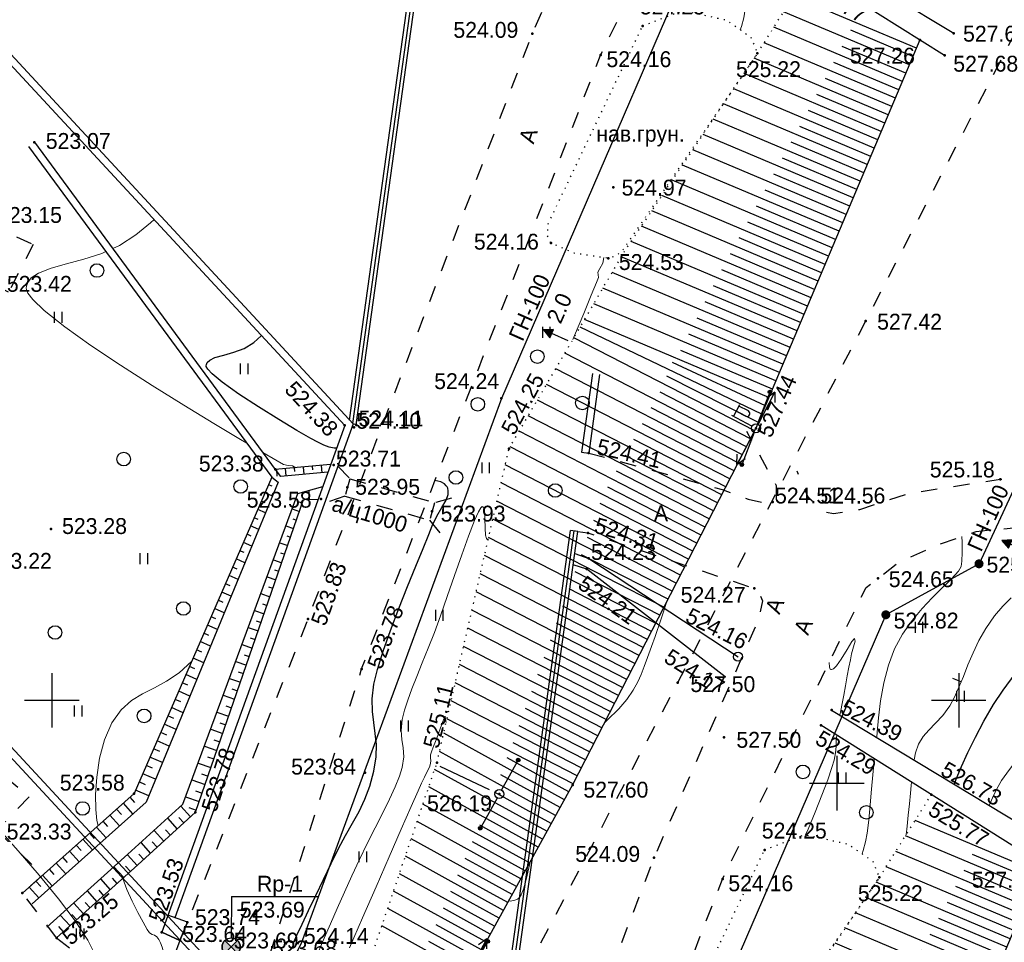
# Model space of a CAD drawing. Header units: millimetres. Extents: x 767170 to 66149698, y -983507 to 2493658.
# Tile 131 of 256: x 2122031 to 2176314, y -518509 to -467642. Entities that reach past the tile are written whole.
import ezdxf

# ---------------------------------------------------------------- set-up
doc = ezdxf.new("R2010")
doc.units = ezdxf.units.MM
for name, pattern in [('Д_ТРОТ_ТРУБА', [3, 1.5, -1.5]), ('ДОРОГИ_ГРУНТ', [7, 5, -2]), ('ДОРОГИ_СТРОЯЩ', [9, 8, -1]), ('Контура низ откосов  Штриховая 0.1-0.5 - - - - - - -', [0.6, 0.1, -0.5])]:
    doc.linetypes.add(name, pattern=pattern)
for name, color, linetype in [('(001) Сетка', 92, 'Continuous'), ('(003) Пункты', 7, 'Continuous'), ('(004) Точки рельефа', 7, 'Continuous'), ('(004a) Точки рельефа (отк.)', 7, 'Continuous'), ('(013) Газ', 30, 'ИК_Газопровод -------г--------'), ('(017) Канализация', 33, 'KANALIS_K_1'), ('(022) Возд. Линии', 7, 'Continuous'), ('(024) Ж_д знаки', 7, 'Continuous'), ('(025) Дорога', 7, 'Continuous'), ('(027) Гидрография', 7, 'Continuous'), ('(028) Гидротехн.', 7, 'Continuous'), ('(031) Горизонтали', 42, 'Continuous'), ('(035) Откосы', 7, 'Continuous'), ('(036) Растительность', 7, 'Continuous'), ('(038) Деревья', 7, 'Continuous'), ('(039) Земля', 7, 'Continuous'), ('(040) Ограда', 7, 'Continuous')]:
    doc.layers.add(name, color=color, linetype=linetype)
doc.layers.add('(032) Горизонтали утолщенные', color=32, linetype='Continuous', lineweight=30)
doc.layers.add('(042) Бергштрих', color=32, linetype='Continuous', lineweight=30)
doc.styles.add('BM-431', font='txt')
doc.styles.add('D-431', font='txt')
doc.styles.add('S', font='txtwr', dxfattribs={"oblique": 15})
doc.styles.get("Standard").update_dxf_attribs({"font": 'isocpeui.ttf'})
doc.linetypes.add('GAZ_VOZDUSH', pattern='A,1,-2,["~",Standard,S=3,R=0,X=-1.5,Y=-1.5],-1,10', length=14)
doc.linetypes.add('KANALIS_K_1', pattern='A,1,[">",Standard,S=1.8,R=0,X=-0.9,Y=-0.9],3,-1,["К",Standard,S=1.8,R=0,X=-0.9,Y=-0.9],-1,10', length=16)
doc.linetypes.add('ИК_Газопровод -------г--------', pattern='A,9,-0.6,["Г",Standard,S=1.2,R=0,X=0,Y=-0.6],-1.2', length=10.8)
doc.linetypes.add('ОГРАДА_БЕТ', pattern='A,4,["|",Standard,S=0.8,R=0,X=0,Y=-0.8],4', length=8)
doc.linetypes.add('ОГРАДА_М_1М', pattern='A,2.5,["о",Standard,S=1,R=0,X=0,Y=-0.35],0.5,["0",Standard,S=0.5,R=0,X=-0.3,Y=-0.25],2.5', length=5.5)
doc.linetypes.add('ОТКОСЫ_УКРЕП', pattern='A,0.5,["|",Standard,S=1.2,R=0,X=0,Y=-1.2],0.8,[".",Standard,S=1,R=0.1,X=0.1,Y=-1.2],0.1,["|",Standard,S=0.5,R=0,X=0,Y=-0.5],0', length=1.4)

# ---------------------------------------------------------------- blocks, each defined once
blk = doc.blocks.new('d')
at = {"layer": '(038) Деревья'}
blk.add_ellipse((0, 0), major_axis=(0.265, 0.265), ratio=1, start_param=5.497787, end_param=11.780972, dxfattribs=at)
blk = doc.blocks.new('I04010')
for p, q in [((-0.412273, 0.007146), (-0.412273, 1.207146)), ((0.387727, 1.207146), (0.387727, 0.007146))]:
    blk.add_line(p, q)
blk = doc.blocks.new('Setka')
at = {"layer": '(001) Сетка'}
for p, q in [((0, 1.5), (0, -1.5)), ((-1.5, 0), (1.5, 0))]:
    blk.add_line(p, q, dxfattribs=at)
blk = doc.blocks.new('пк-flat-1')
at = {"layer": '(024) Ж_д знаки', "linetype": 'Continuous'}
blk.add_circle((0, 0), 0.25, dxfattribs=at)
blk = doc.blocks.new('S2-flat-4')
at = {"layer": '(022) Возд. Линии'}
for p, q in [((0, 0), (0.933, 1.769)), ((0.933, 1.769), (0.479, 1.443)), ((0.933, 1.769), (0.921, 1.21))]:
    blk.add_line(p, q, dxfattribs=at)
blk = doc.blocks.new('S1-flat-4')
at = {"layer": '(022) Возд. Линии'}
for p, q in [((0, 0), (-0.933, -1.769)), ((-0.933, -1.769), (-0.921, -1.21)), ((-0.933, -1.769), (-0.479, -1.443))]:
    blk.add_line(p, q, dxfattribs=at)
blk = doc.blocks.new('f-flat-3')
at = {"layer": '(022) Возд. Линии'}
for points in [[(-1.238, 0.653), (-0.889, 1.316)], [(-0.221, 0.117), (-1.327, 0.7)]]:
    blk.add_lwpolyline(points, dxfattribs=at)
blk.add_lwpolyline([(-0.348, 0.734), (-0.348, 0.734, 0.414214), (-0.416, 0.954), (-0.935, 1.228), (-1.087, 0.94), (-0.567, 0.666, 0.414214)], format="xyb", close=True, dxfattribs=at)
blk.add_circle((0, 0), 0.25, dxfattribs=at)
blk = doc.blocks.new('s3-flat-4')
at = {"layer": '(022) Возд. Линии'}
h = blk.add_hatch(dxfattribs=at)
h.set_pattern_fill('ACET-2D-ANSI31', color=256, scale=0.01, angle=68.7924, style=0)
h.set_pattern_definition([(113.79242812, (-32445.62895, -79819.795813), (-0.029051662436, -0.01280872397), [])])
edge = h.paths.add_edge_path()
edge.add_arc((0.687, 1.771), 0.1, 0, 360)
blk.add_lwpolyline([(0, 0), (0.723, 1.865)], dxfattribs=at)
blk.add_circle((0.687, 1.771), 0.1, dxfattribs=at)
blk = doc.blocks.new('s4-flat-4')
at = {"layer": '(022) Возд. Линии'}
h = blk.add_hatch(dxfattribs=at)
h.set_pattern_fill('ACET-2D-ANSI31', color=256, scale=0.01, angle=248.7924, style=0)
h.set_pattern_definition([(293.79242812, (-32445.448563, -79819.33093), (0.029051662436, 0.01280872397), [])])
edge = h.paths.add_edge_path()
edge.add_arc((-0.687, -1.771), 0.1, 0, 360)
blk.add_lwpolyline([(0, 0), (-0.723, -1.865)], dxfattribs=at)
blk.add_circle((-0.687, -1.771), 0.1, dxfattribs=at)
blk = doc.blocks.new('prov-s-flat-2')
at = {"layer": '(022) Возд. Линии'}
for name, p in [('s3-flat-4', (0.09, 0.231)), ('s4-flat-4', (-0.091, -0.233))]:
    blk.add_blockref(name, p, dxfattribs=at)
blk = doc.blocks.new('d-flat-25')
at = {"layer": '(038) Деревья'}
blk.add_ellipse((0, 0), major_axis=(0.265, 0.265), ratio=1, start_param=5.497787, end_param=11.780972, dxfattribs=at)
blk = doc.blocks.new('d-flat-26')
at = {"layer": '(038) Деревья'}
blk.add_ellipse((0, 0), major_axis=(0.265, 0.265), ratio=1, start_param=5.497787, end_param=11.780972, dxfattribs=at)
blk = doc.blocks.new('d-flat-27-flat-1')
at = {"layer": '(038) Деревья'}
blk.add_ellipse((0, 0), major_axis=(0.265, 0.265), ratio=1, start_param=5.497787, end_param=11.780972, dxfattribs=at)
blk = doc.blocks.new('s3-flat-6-flat-1')
at = {"layer": '(022) Возд. Линии'}
h = blk.add_hatch(dxfattribs=at)
h.set_pattern_fill('ACET-2D-ACET-2D-ANSI31', color=256, scale=0.01, angle=60.8095, style=0)
h.set_pattern_definition([(105.809457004, (-32431.50727, -79799.612074), (-0.030548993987, -0.008649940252), [])])
edge = h.paths.add_edge_path()
edge.add_arc((0.927, 1.659), 0.1, 0, 360)
blk.add_lwpolyline([(0, 0), (0.975, 1.746)], dxfattribs=at)
blk.add_circle((0.927, 1.659), 0.1, dxfattribs=at)
blk = doc.blocks.new('s4-flat-6-flat-1')
at = {"layer": '(022) Возд. Линии'}
h = blk.add_hatch(dxfattribs=at)
h.set_pattern_fill('ACET-2D-ACET-2D-ANSI31', color=256, scale=0.01, angle=240.8095, style=0)
h.set_pattern_definition([(285.809457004, (-32431.26407, -79799.17675), (0.030548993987, 0.008649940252), [])])
edge = h.paths.add_edge_path()
edge.add_arc((-0.927, -1.659), 0.1, 0, 360)
blk.add_lwpolyline([(0, 0), (-0.975, -1.746)], dxfattribs=at)
blk.add_circle((-0.927, -1.659), 0.1, dxfattribs=at)
blk = doc.blocks.new('prov-s-flat-4-flat-1')
at = {"layer": '(022) Возд. Линии'}
for name, p in [('s3-flat-6-flat-1', (0.121, 0.217)), ('s4-flat-6-flat-1', (-0.122, -0.219))]:
    blk.add_blockref(name, p, dxfattribs=at)
blk = doc.blocks.new('I00110-flat-4')
h = blk.add_hatch(color=7)
edge = h.paths.add_edge_path()
edge.add_line((0.354, 0.354), (0, 0))
edge.add_line((0, 0), (0.354, -0.354))
edge.add_arc((0, 0), 0.5, 315, 405)
edge = h.paths.add_edge_path()
edge.add_line((-0.354, -0.354), (0, 0))
edge.add_line((0, 0), (-0.354, 0.354))
edge.add_arc((0, 0), 0.5, 135, 225)
at = {"layer": '(003) Пункты'}
blk.add_circle((0, 0), 0.5, dxfattribs=at)
at = {"color": 7}
for points in [[(0, 0), (-0.354, 0.354, 0.414214), (-0.354, -0.354)], [(0, 0), (0.354, -0.354, 0.414214), (0.354, 0.354)]]:
    blk.add_lwpolyline(points, format="xyb", close=True, dxfattribs=at)
blk.add_lwpolyline([(0.008, 0), (0.008, 0)], dxfattribs=at)
at = {"color": 4, "linetype": 'Continuous', "style": 'S', "oblique": 15}
blk.add_attdef('G', (0.692, 0.111), '', height=1, dxfattribs=at)
at = {"color": 4, "style": 'S', "oblique": 15}
blk.add_attdef('Z', (0.738, -1.15), '', height=1, dxfattribs=at)
blk = doc.blocks.new('S2-flat-5')
at = {"layer": '(022) Возд. Линии'}
for p, q in [((0, 0), (0.933, 1.769)), ((0.933, 1.769), (0.478, 1.443)), ((0.933, 1.769), (0.921, 1.21))]:
    blk.add_line(p, q, dxfattribs=at)
blk = doc.blocks.new('s3-flat-9')
at = {"layer": '(022) Возд. Линии'}
h = blk.add_hatch(dxfattribs=at)
h.set_pattern_fill('ACET-2D-ANSI31', color=256, scale=0.01, angle=59.1322, style=0)
h.set_pattern_definition([(104.13217388, (-32429.778564, -79789.642437), (-0.030789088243, -0.007752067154), [])])
edge = h.paths.add_edge_path()
edge.add_arc((0.975, 1.631), 0.1, 0, 360)
blk.add_lwpolyline([(0, 0), (1.026, 1.717)], dxfattribs=at)
blk.add_circle((0.975, 1.631), 0.1, dxfattribs=at)
blk = doc.blocks.new('s4-flat-9')
at = {"layer": '(022) Возд. Линии'}
h = blk.add_hatch(dxfattribs=at)
h.set_pattern_fill('ACET-2D-ANSI31', color=256, scale=0.01, angle=240.8095, style=0)
h.set_pattern_definition([(285.809457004, (-32429.52907, -79789.21075), (0.030548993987, 0.008649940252), [])])
edge = h.paths.add_edge_path()
edge.add_arc((-0.927, -1.659), 0.1, 0, 360)
blk.add_lwpolyline([(0, 0), (-0.975, -1.746)], dxfattribs=at)
blk.add_circle((-0.927, -1.659), 0.1, dxfattribs=at)
blk = doc.blocks.new('*U73')
at = {"layer": '(022) Возд. Линии'}
for name, p in [('s3-flat-9', (32429.779, 79789.642)), ('s4-flat-9', (32429.529, 79789.211))]:
    blk.add_blockref(name, p, dxfattribs=at)
blk = doc.blocks.new('STOLB-flat-4')
at = {"layer": '(022) Возд. Линии'}
blk.add_circle((0, 0), 0.25, dxfattribs=at)
blk = doc.blocks.new('wef-flat-2')
at = {"layer": '(025) Дорога', "linetype": 'Д_ТРОТ_ТРУБА'}
blk.add_hatch(color=0, dxfattribs=at).paths.add_polyline_path([(-1121939.005, -1943163.376), (-1121938.801, -1943162.919), (-1121939.359, -1943162.944)])
at = {"layer": '(022) Возд. Линии', "color": 0}
for points in [[(-1121939.359, -1943162.944), (-1121939.005, -1943163.376)], [(-1121937.989, -1943163.555), (-1121938.903, -1943163.148)]]:
    blk.add_lwpolyline(points, dxfattribs=at)
at = {"layer": '(025) Дорога', "color": 0, "linetype": 'Д_ТРОТ_ТРУБА'}
blk.add_lwpolyline([(-1121939.005, -1943163.376), (-1121938.801, -1943162.919), (-1121939.359, -1943162.944), (-1121939.005, -1943163.376)], close=True, dxfattribs=at)
blk.add_lwpolyline([(-1121939.005, -1943163.376), (-1121938.801, -1943162.919)], dxfattribs=at)
blk = doc.blocks.new('wef-flat-3')
at = {"layer": '(025) Дорога', "linetype": 'Д_ТРОТ_ТРУБА'}
blk.add_hatch(color=0, dxfattribs=at).paths.add_polyline_path([(-1115834.116, -1946675.438), (-1115833.914, -1946674.98), (-1115834.472, -1946675.007)])
at = {"layer": '(022) Возд. Линии', "color": 0}
for points in [[(-1115834.472, -1946675.007), (-1115834.116, -1946675.438)], [(-1115833.101, -1946675.614), (-1115834.015, -1946675.209)]]:
    blk.add_lwpolyline(points, dxfattribs=at)
at = {"layer": '(025) Дорога', "color": 0, "linetype": 'Д_ТРОТ_ТРУБА'}
blk.add_lwpolyline([(-1115834.116, -1946675.438), (-1115833.914, -1946674.98), (-1115834.472, -1946675.007), (-1115834.116, -1946675.438)], close=True, dxfattribs=at)
blk.add_lwpolyline([(-1115834.116, -1946675.438), (-1115833.914, -1946674.98)], dxfattribs=at)
blk = doc.blocks.new('A$C05d28b1e')
at = {"layer": '(013) Газ', "linetype": 'ByBlock'}
h = blk.add_hatch(color=0, dxfattribs=at)
edge = h.paths.add_edge_path()
edge.add_arc((135454, 145357), 250, 0, 360)
h = blk.add_hatch(color=0, dxfattribs=at)
edge = h.paths.add_edge_path()
edge.add_arc((130316, 142546), 250, 0, 360)
at = {"layer": '(003) Пункты', "ltscale": 600}
blk.add_line((100967, 81575), (105749, 81575), dxfattribs=at)
at = {"layer": '(004) Точки рельефа', "color": 7, "linetype": 'ByBlock', "lineweight": -2}
for p in [(113936, 151466), (136624, 150006), (126046, 148992), (113890, 147063), (113831, 145065), (135454, 145357), (129881, 144552), (123073, 144000), (130316, 142546), (127329, 137291), (126734, 136461), (132828, 132631), (123629, 129579), (117537, 129153), (140775, 129171), (121311, 127975), (129958, 128064), (140270, 127955), (90092, 123168), (122016, 120680), (118571, 117618), (121737, 116767), (135921, 113311), (115842, 109039), (107201, 107557), (129874, 107395), (116260, 106271), (103371, 105124), (107352, 104137), (105903, 103488), (112015, 102813), (91005, 101837), (105171, 96881), (108136, 94128), (125552, 93370), (128120, 90354), (112284, 88953), (108314, 88417), (119760, 87733), (95586, 87254), (115721, 87226), (98973, 86224), (89436, 81772), (98532, 80158), (91318, 79294), (97119, 79607)]:
    blk.add_point(p, dxfattribs=at)
at = {"layer": '(004) Точки рельефа', "color": 0}
blk.add_point((121460, 139124), dxfattribs=at)
at = {"layer": '(004a) Точки рельефа (отк.)', "color": 7, "linetype": 'ByBlock', "lineweight": -2}
for p in [(124083, 148765), (113938, 145653), (138914, 128807), (107839, 107582), (107718, 107451), (106596, 105368), (98114, 79156)]:
    blk.add_point(p, dxfattribs=at)
at = {"layer": '(013) Газ', "linetype": 'GAZ_VOZDUSH', "ltscale": 600, "flags": 128}
blk.add_lwpolyline([(139039, 153682), (138885, 152734), (135454, 145357), (130316, 142546), (115842, 109039), (104824, 79051), (99727, 68744), (82201, 34139), (52809, 3628), (56082, -3749), (32593, -24350), (33828, -29046), (31852, -35564), (-6995, -77251), (-10648, -79274), (-22017, -90450), (-29954, -94459), (-74554, -132816), (-76953, -135094)], dxfattribs=at)
at = {"layer": '(022) Возд. Линии', "linetype": 'ДОРОГИ_ГРУНТ', "ltscale": 600}
blk.add_lwpolyline([(112448, 88764), (115721, 87226)], dxfattribs=at)
at = {"layer": '(022) Возд. Линии', "color": 0, "ltscale": 600, "flags": 128}
blk.add_lwpolyline([(100967, 81575), (100944, 79298)], dxfattribs=at)
at = {"layer": '(025) Дорога', "linetype": 'Д_ТРОТ_ТРУБА', "ltscale": 600}
for p, q in [((81647, 94014), (89803, 87079)), ((89803, 87079), (88013, 85231)), ((88013, 85231), (90548, 82763)), ((90548, 82763), (89436, 81772))]:
    blk.add_line(p, q, dxfattribs=at)
at = {"layer": '(025) Дорога', "linetype": 'Д_ТРОТ_ТРУБА', "ltscale": 600, "flags": 128}
for points in [[(113936, 151466), (121289, 149446), (122733, 148912), (123882, 148671), (124283, 148858), (124283, 149659), (122653, 152650)], [(152004, 145904), (150374, 147296), (148289, 148299), (144505, 149302), (139988, 149803), (136624, 150006), (131571, 149225), (128868, 148338), (127439, 148106), (126950, 148193), (126046, 148992), (125433, 150461)], [(113335, 147140), (113890, 147063), (123073, 144000), (123325, 143794), (123508, 143307), (123340, 142397), (117537, 129153), (105171, 96881), (98532, 80158)], [(103071, 78364), (108136, 94128), (121311, 127975), (129224, 144046), (129881, 144552), (131035, 145447), (133208, 146418), (135300, 147146), (138641, 147465), (143191, 146540), (147359, 145316), (149783, 143492), (150815, 142076)], [(150815, 142076), (135921, 113311), (125552, 93370), (117383, 77821), (104208, 56333), (99627, 49152), (88708, 25275), (72217, 300), (60109, -13961), (40976, -33812), (21855, -53057), (7525, -67385), (-21145, -96032), (-41237, -115998), (-56020, -131074), (-73097, -148290), (-76079, -151266)], [(91318, 79294), (94971, 76542), (96057, 76254), (96975, 76152)], [(98114, 79156), (96975, 76152)]]:
    blk.add_lwpolyline(points, dxfattribs=at)
at = {"layer": '(025) Дорога', "linetype": 'Д_ТРОТ_ТРУБА', "ltscale": 600}
for points in [[(89100, 117960), (90028, 117531), (88666, 114903), (87835, 115330), (85824, 102776)], [(91318, 79294), (89436, 81772)]]:
    blk.add_lwpolyline(points, dxfattribs=at)
at = {"layer": '(027) Гидрография', "color": 3, "ltscale": 600}
for points in [[(89770, 122931), (103186, 104699)], [(90092, 123168), (103371, 105124)], [(103371, 105124), (103669, 104744)], [(106268, 104971), (103669, 104744)], [(103533, 104416), (96249, 86774), (89968, 81175)], [(103186, 104699), (103533, 104416)], [(90783, 79889), (95254, 83914), (98283, 86678), (104624, 103803), (105987, 104192)]]:
    blk.add_lwpolyline(points, dxfattribs=at)
at = {"layer": '(028) Гидротехн.', "linetype": 'Д_ТРОТ_ТРУБА', "ltscale": 600}
for points in [[(106818, 105316), (107489, 104618), (107215, 103656), (106076, 103258)], [(107489, 104618), (112152, 103294)], [(107215, 103656), (111878, 102332)], [(113089, 103535), (112152, 103294), (111878, 102332), (112639, 101394)]]:
    blk.add_lwpolyline(points, dxfattribs=at)
at = {"layer": '(031) Горизонтали', "color": 42, "linetype": 'Continuous', "lineweight": 0, "ltscale": 600}
for points in [[(131871, 134548), (131952, 134940), (132122, 135419), (132373, 135829), (132693, 136194), (133060, 136565), (133450, 136994), (133839, 137532), (134100, 138007), (134345, 138549), (134589, 139144), (134845, 139781), (135127, 140445), (135449, 141122), (135824, 141799), (136299, 142486), (136768, 143023), (137219, 143482)], [(129812, 135791), (129834, 136083), (129907, 136870), (130026, 137797), (130204, 138788), (130455, 139770), (130792, 140667), (131236, 141475), (131763, 142225), (132325, 142900), (132871, 143485), (133352, 143961), (133719, 144311), (133923, 144519), (134147, 144758), (134330, 144947), (134467, 145214), (134510, 145504), (134528, 145973), (134521, 146547), (134503, 146868)], [(136025, 132040), (136037, 132076), (136197, 132462), (136417, 132913), (136696, 133408), (136983, 133813), (137574, 134602), (138400, 135685), (139392, 136977), (140481, 138389), (141596, 139835), (142669, 141226), (143631, 142476), (144411, 143498), (144941, 144203), (145152, 144505), (145207, 144728), (145208, 144922), (145216, 145157), (145250, 145380), (145280, 145557), (145302, 145781), (145301, 145920)], [(127786, 137015), (127831, 137268), (127905, 137657), (127992, 138106), (128091, 138632), (128193, 139176), (128282, 139659), (128359, 140070), (128421, 140399), (128525, 140775), (128619, 141088), (128596, 141248), (128447, 141077), (128181, 140628), (127858, 140093), (127599, 139731), (127425, 139562), (127326, 139522), (127283, 139528), (127253, 139550), (127211, 139650), (127189, 139914)], [(86670, 123905), (86316, 124610), (85622, 125672), (84708, 126883), (83640, 128186), (82483, 129525), (81304, 130845), (80168, 132089), (79140, 133201), (78287, 134126), (77673, 134807), (77364, 135188), (77107, 135712), (76987, 136079)], [(125892, 130419), (126032, 130724), (126426, 131665), (126794, 132604), (127110, 133454), (127345, 134128), (127472, 134540), (127547, 134938), (127575, 135276), (127586, 135588), (127612, 135909)], [(129011, 129367), (129075, 129553), (129203, 130030), (129286, 130506), (129372, 131219), (129456, 132063), (129532, 132932), (129597, 133718), (129646, 134314), (129673, 134614)], [(131436, 130416), (131485, 130890), (131547, 131492), (131612, 132129), (131671, 132708), (131714, 133136), (131734, 133319)], [(127439, 124312), (127424, 124363)], [(94410, 117301), (94790, 117467), (95695, 118055), (96489, 118720), (96693, 118903)], [(101808, 106571), (101465, 106773), (99989, 107655), (98329, 108666), (96581, 109756), (94841, 110874), (93207, 111969), (91773, 112993), (90638, 113893), (90009, 114490), (89733, 114850), (89653, 115042), (89647, 115122), (89662, 115231), (89731, 115428), (89921, 115682), (90321, 115955), (91013, 116226), (91864, 116465), (92816, 116720), (93810, 117038), (94034, 117136)], [(119784, 112295), (119873, 112509), (120380, 113733), (120797, 114743), (121080, 115437), (121187, 115714), (121174, 115862), (121160, 116010), (121263, 116198), (121429, 116492), (121488, 116804)], [(104506, 105223), (104318, 105321), (104087, 105341), (103818, 105408), (103476, 105599), (102685, 106056)], [(105771, 78579), (106073, 79280), (106416, 80071), (106791, 80927), (107185, 81819), (107590, 82722), (108010, 83621), (108447, 84510), (108882, 85371), (109297, 86189), (109672, 86947), (109989, 87628), (110231, 88217), (110377, 88696), (110452, 89290), (110425, 89780), (110360, 90236), (110322, 90731), (110376, 91334), (110495, 91846), (110675, 92411), (110905, 93032), (111177, 93713), (111480, 94456), (111806, 95264), (112144, 96142), (112475, 97053), (112851, 98128), (113251, 99280), (113651, 100419), (114028, 101456), (114358, 102304), (114573, 102786), (114698, 103003), (114761, 103069), (114786, 103076), (114819, 103064), (114870, 102996), (114915, 102801), (114935, 102425), (114940, 101888), (114964, 101510), (115012, 101312), (115067, 101241), (115102, 101228)], [(121525, 91165), (121674, 91300), (122321, 91934), (122762, 92441), (123113, 92959), (123364, 93408), (123553, 93830), (123716, 94268), (123891, 94765), (124116, 95364), (124318, 95924), (124624, 96827), (124959, 97841)], [(93609, 85492), (93534, 85780), (93480, 86376), (93470, 87199), (93529, 88170), (93681, 89206), (93951, 90227), (94361, 91152), (94879, 91872), (95448, 92381), (96060, 92761), (96706, 93089), (97379, 93446), (98070, 93912), (98771, 94564)], [(107459, 78743), (108182, 80397), (108931, 82110), (109659, 83775), (110320, 85286), (110866, 86535), (111252, 87416), (111431, 87821), (111596, 88166), (111750, 88469), (111870, 88719), (111938, 88906), (111949, 89075), (111931, 89215), (111937, 89386), (112005, 89618), (112119, 89906), (112259, 90259), (112387, 90620), (112532, 91036), (112661, 91378), (112738, 91519), (112766, 91352), (112796, 91183)], [(116238, 81344), (116349, 81333), (116584, 81371), (116728, 81439), (116797, 81489), (116839, 81532), (116924, 81671), (117053, 81992), (117226, 82594), (117428, 83502)], [(97530, 77617), (97389, 77851), (97285, 78193), (97209, 78536), (97136, 78796), (97044, 79024), (96962, 79205), (96852, 79355), (96717, 79442), (96582, 79484), (96447, 79571), (96315, 79762), (96082, 80158), (95788, 80699), (95475, 81324), (95184, 81974), (94963, 82576)]]:
    blk.add_lwpolyline(points, dxfattribs=at)
at = {"layer": '(032) Горизонтали утолщенные', "color": 32, "linetype": 'Continuous', "lineweight": 30, "ltscale": 600}
for points in [[(134100, 133202), (134202, 133481), (134489, 134181), (134838, 134956), (135251, 135794), (135724, 136681), (136260, 137603), (136784, 138397), (137445, 139293), (138192, 140247), (138345, 140436)], [(106748, 106302), (106616, 106292), (106352, 106353), (106058, 106470), (105729, 106622), (105329, 106839), (104563, 107282), (103562, 107883), (102455, 108572), (101371, 109282), (100442, 109944), (99897, 110392), (99647, 110658), (99572, 110794), (99565, 110848), (99575, 110910), (99624, 111020), (99762, 111154), (100049, 111292), (100529, 111432), (101086, 111585), (101662, 111799), (102196, 112124), (102600, 112490), (102617, 112506)], [(104373, 79033), (104567, 79452), (104854, 80058), (105209, 80802), (105609, 81639), (106030, 82523), (106447, 83407), (106854, 84221), (107254, 84946), (107637, 85618), (107995, 86273), (108316, 86945), (108594, 87671), (108816, 88485), (108939, 89281), (108948, 89963), (108889, 90575), (108802, 91167), (108732, 91784), (108722, 92473), (108814, 93282), (109009, 94095), (109327, 95109), (109732, 96255), (110189, 97464), (110663, 98667), (111120, 99794), (111523, 100776), (111838, 101542), (112030, 102025), (112282, 102557), (112562, 103023), (112798, 103436), (112905, 103739), (112914, 103954), (112878, 104094), (112845, 104163), (112803, 104228), (112701, 104334), (112501, 104443), (112179, 104515)]]:
    blk.add_lwpolyline(points, dxfattribs=at)
at = {"layer": '(035) Откосы', "ltscale": 600}
for p, q in [((138720, 128349), (131937, 131213)), ((138333, 127432), (131400, 130359)), ((137946, 126515), (130863, 129505)), ((138527, 127890), (135097, 129338)), ((137559, 125598), (130327, 128651)), ((138139, 126973), (134636, 128453)), ((137172, 124681), (129781, 127801)), ((137752, 126057), (134174, 127567)), ((136785, 123764), (129216, 126959)), ((137365, 125140), (133712, 126682)), ((136397, 122847), (128651, 126118)), ((136978, 124223), (133238, 125801)), ((136010, 121930), (128086, 125276)), ((136591, 123306), (132762, 124922)), ((135623, 121013), (127521, 124434)), ((136204, 122389), (132286, 124043)), ((135236, 120096), (126955, 123592)), ((134849, 119179), (126390, 122751)), ((135817, 121472), (131810, 123163)), ((135430, 120555), (131334, 122284)), ((134462, 118263), (125825, 121909)), ((134075, 117346), (125260, 121067)), ((135043, 119638), (130858, 121405)), ((134655, 118721), (130381, 120525)), ((133688, 116429), (124694, 120225)), ((134268, 117804), (129905, 119646)), ((133301, 115512), (124129, 119384)), ((132914, 114595), (123564, 118542)), ((133881, 116887), (129429, 118767)), ((133494, 115970), (128953, 117887)), ((132526, 113678), (122999, 117700)), ((132139, 112761), (122450, 116851)), ((133107, 115053), (128477, 117008)), ((131752, 111844), (121944, 115985)), ((132720, 114136), (128001, 116129)), ((131365, 110927), (121437, 115118)), ((132333, 113219), (127525, 115249)), ((130978, 110010), (120930, 114252)), ((131946, 112302), (127071, 114360)), ((131559, 111385), (126624, 113469)), ((130204, 108176), (120178, 112967)), ((130591, 109093), (120423, 113386)), ((129807, 107264), (119840, 112390)), ((131172, 110468), (126177, 112577)), ((129351, 106379), (119337, 111530)), ((130784, 109552), (125730, 111685)), ((130397, 108635), (125267, 111031)), ((128896, 105494), (118834, 110670)), ((130010, 107718), (124954, 110261)), ((128441, 104609), (118330, 109809)), ((129579, 106821), (124584, 109391)), ((127985, 103724), (117827, 108949)), ((127530, 102839), (117324, 108089)), ((129124, 105936), (124105, 108518)), ((128668, 105051), (123625, 107645)), ((127075, 101953), (116820, 107228)), ((128213, 104166), (123146, 106773)), ((126620, 101068), (116317, 106368)), ((127758, 103281), (122667, 105900)), ((105960, 104944), (105925, 105348)), ((126164, 100183), (116056, 105383)), ((103484, 104754), (103451, 105131)), ((103981, 104771), (103946, 105174)), ((104458, 105016), (104441, 105218)), ((104971, 104858), (104936, 105261)), ((105448, 105103), (105430, 105304)), ((127303, 102396), (122187, 105027)), ((103207, 104200), (103007, 104287)), ((125709, 99298), (115826, 104382)), ((103218, 103653), (102808, 103832)), ((105217, 103972), (105239, 103474)), ((126847, 101511), (121708, 104155)), ((102819, 103285), (102610, 103377)), ((104676, 103346), (104871, 103278)), ((125254, 98413), (115596, 103381)), ((126392, 100626), (121282, 103255)), ((102839, 102735), (102411, 102921)), ((104307, 102947), (104709, 102808)), ((102431, 102371), (102213, 102466)), ((104340, 102409), (104546, 102337)), ((124799, 97528), (115367, 102380)), ((125937, 99741), (120939, 102312)), ((102043, 101457), (101816, 101556)), ((102460, 101817), (102015, 102011)), ((103961, 102013), (104383, 101867)), ((102081, 100899), (101618, 101100)), ((103616, 101079), (104058, 100926)), ((104005, 101471), (104221, 101397)), ((124343, 96643), (115137, 101379)), ((125481, 98856), (120596, 101369)), ((101656, 100542), (101420, 100645)), ((103669, 100534), (103895, 100456)), ((125026, 97971), (120254, 100425)), ((101702, 99980), (101221, 100190)), ((103270, 100145), (103733, 99985)), ((123888, 95758), (114907, 100378)), ((101268, 99628), (101023, 99734)), ((103333, 99597), (103570, 99515)), ((123433, 94873), (114677, 99377)), ((124571, 97086), (119911, 99482)), ((100880, 98713), (100626, 98824)), ((101323, 99062), (100825, 99279)), ((102924, 99212), (103407, 99045)), ((100944, 98144), (100428, 98368)), ((102578, 98278), (103082, 98104)), ((102998, 98659), (103245, 98574)), ((122977, 93988), (114447, 98376)), ((124116, 96200), (119569, 98539)), ((100492, 97799), (100230, 97913)), ((102662, 97722), (102919, 97633)), ((100564, 97225), (100031, 97458)), ((102233, 97344), (102756, 97163)), ((122522, 93103), (114217, 97375)), ((123660, 95315), (119226, 97596)), ((100104, 96884), (99833, 97002)), ((102327, 96785), (102594, 96693)), ((123205, 94430), (118884, 96653)), ((99716, 95970), (99436, 96092)), ((100185, 96307), (99635, 96547)), ((101887, 96410), (102431, 96222)), ((122067, 92218), (113988, 96374)), ((99806, 95389), (99238, 95637)), ((101991, 95848), (102268, 95752)), ((122750, 93545), (118541, 95710)), ((99328, 95056), (99039, 95181)), ((101541, 95477), (102106, 95281)), ((121612, 91333), (113758, 95373)), ((99427, 94471), (98841, 94726)), ((101195, 94543), (101780, 94341)), ((101656, 94910), (101943, 94811)), ((122295, 92660), (118199, 94767)), ((98940, 94141), (98643, 94271)), ((101320, 93973), (101618, 93870)), ((121156, 90448), (113528, 94371)), ((99048, 93552), (98444, 93815)), ((100850, 93609), (101455, 93400)), ((120701, 89562), (113298, 93370)), ((121839, 91775), (117856, 93824)), ((98669, 92634), (98048, 92905)), ((98552, 93227), (98246, 93360)), ((100985, 93036), (101292, 92929)), ((121384, 90890), (117513, 92881)), ((98164, 92312), (97849, 92449)), ((100504, 92675), (101129, 92459)), ((120246, 88677), (113068, 92369)), ((98290, 91716), (97651, 91994)), ((100158, 91741), (100804, 91518)), ((100649, 92098), (100967, 91989)), ((120929, 90005), (117171, 91938)), ((97776, 91398), (97453, 91539)), ((119790, 87792), (112839, 91368)), ((97911, 90798), (97254, 91084)), ((99813, 90808), (100479, 90577)), ((100313, 91161), (100641, 91048)), ((120473, 89120), (116828, 90995)), ((97532, 89879), (96858, 90173)), ((97389, 90483), (97056, 90628)), ((99978, 90224), (100316, 90107)), ((119312, 86920), (112659, 90587)), ((97001, 89569), (96659, 89718)), ((99467, 89874), (100153, 89637)), ((118831, 86048), (112428, 89579)), ((120018, 88235), (116486, 90052)), ((97152, 88961), (96461, 89262)), ((99642, 89287), (99991, 89166)), ((119552, 87356), (116163, 89224)), ((96613, 88654), (96263, 88807)), ((99121, 88940), (99828, 88696)), ((118351, 85177), (112161, 88589)), ((96773, 88043), (96064, 88352)), ((98775, 88006), (99502, 87755)), ((99307, 88349), (99665, 88225)), ((119071, 86484), (115807, 88283)), ((96394, 87125), (95668, 87441)), ((96225, 87740), (95866, 87896)), ((98971, 87412), (99340, 87285)), ((117870, 84305), (111838, 87631)), ((95634, 86761), (95368, 87059)), ((98430, 87073), (99177, 86814)), ((118591, 85612), (115451, 87343)), ((94892, 86100), (94626, 86398)), ((95529, 86132), (94997, 86729)), ((98160, 86565), (98699, 85974)), ((98617, 86481), (99014, 86344)), ((117389, 83433), (111514, 86672)), ((118110, 84741), (115055, 86425)), ((94788, 85471), (94255, 86068)), ((97424, 85894), (97963, 85303)), ((98062, 85934), (98331, 85638)), ((94046, 84810), (93514, 85407)), ((94151, 85439), (93885, 85738)), ((97326, 85263), (97596, 84968)), ((116909, 82562), (111191, 85714)), ((117630, 83869), (114653, 85510)), ((93305, 84149), (92773, 84746)), ((93409, 84778), (93143, 85077)), ((96689, 85223), (97228, 84632)), ((116428, 81690), (110868, 84756)), ((92668, 84117), (92402, 84416)), ((95953, 84552), (96492, 83961)), ((96591, 84592), (96860, 84297)), ((117149, 82997), (114251, 84595)), ((91927, 83456), (91660, 83755)), ((92563, 83488), (92031, 84085)), ((95222, 83885), (95757, 83291)), ((95855, 83921), (96125, 83626)), ((115948, 80818), (110544, 83797)), ((116669, 82126), (113849, 83680)), ((91185, 82795), (90919, 83094)), ((91822, 82827), (91290, 83424)), ((94482, 83219), (95017, 82624)), ((95119, 83255), (95387, 82958)), ((91081, 82166), (90548, 82763)), ((93742, 82553), (94277, 81958)), ((94379, 82589), (94647, 82291)), ((115467, 79947), (110221, 82839)), ((116188, 81254), (113447, 82765)), ((90339, 81505), (89807, 82102)), ((90444, 82134), (90177, 82433)), ((93002, 81887), (93537, 81292)), ((93640, 81923), (93907, 81625)), ((114987, 79075), (109898, 81881)), ((115708, 80383), (113045, 81850)), ((92262, 81221), (92798, 80626)), ((92900, 81257), (93168, 80959)), ((114506, 78204), (109574, 80923)), ((115227, 79511), (112643, 80936)), ((91523, 80555), (92058, 79960)), ((92160, 80590), (92428, 80293)), ((91420, 79924), (91688, 79627)), ((114026, 77332), (109251, 79964)), ((114747, 78639), (112241, 80021)), ((114266, 77768), (111839, 79106))]:
    blk.add_line(p, q, dxfattribs=at)
at = {"layer": '(035) Откосы', "linetype": 'ОТКОСЫ_УКРЕП', "ltscale": 600}
for points in [[(113166, 145926), (113938, 145653), (122167, 140236)], [(121460, 139124), (113831, 145065), (113079, 145296)], [(127329, 137291), (140775, 129171)], [(140270, 127955), (126734, 136461)]]:
    blk.add_lwpolyline(points, dxfattribs=at)
at = {"layer": '(035) Откосы', "linetype": 'Контура низ откосов  Штриховая 0.1-0.5 - - - - - - -', "ltscale": 600}
blk.add_lwpolyline([(103197, 56600), (106463, 71701), (112284, 88953), (116260, 106271), (122597, 117101), (129958, 128064), (132828, 132631)], dxfattribs=at)
at = {"layer": '(035) Откосы', "ltscale": 600}
for points in [[(138914, 128807), (129874, 107395), (119760, 87733), (113986, 77260), (103197, 56600)], [(106420, 105391), (103371, 105124)], [(103186, 104699), (95586, 87254), (89436, 81772)], [(91318, 79294), (95791, 83322), (98973, 86224), (104935, 103461), (105736, 103495)]]:
    blk.add_lwpolyline(points, dxfattribs=at)
at = {"layer": '(039) Земля', "linetype": 'Контура низ откосов  Штриховая 0.1-0.5 - - - - - - -', "ltscale": 600, "flags": 128}
blk.add_lwpolyline([(123629, 129579), (125819, 130434), (128230, 129908), (129587, 128967), (129958, 128064), (122516, 117194), (122153, 116893), (121737, 116767), (119861, 117043), (118571, 117618), (118379, 118023), (118406, 118643), (123629, 129579)], dxfattribs=at)
at = {"layer": '(040) Ограда', "ltscale": 600, "flags": 128}
for points in [[(78719, 169049), (77648, 162259), (71840, 147999), (75441, 143543), (76428, 141258), (78095, 138984), (107201, 107557), (97119, 79607), (98114, 79156), (98532, 80158), (97458, 80546)], [(114141, 155847), (113540, 151521)], [(113540, 151521), (113936, 151466)], [(107473, 107852), (112939, 147195)], [(107839, 107582), (113335, 147140)], [(113335, 147140), (112939, 147195)]]:
    blk.add_lwpolyline(points, dxfattribs=at)
at = {"layer": '(040) Ограда', "linetype": 'ОГРАДА_БЕТ', "ltscale": 600, "flags": 128}
for points in [[(79114, 168987), (78036, 162151), (72300, 148067), (75787, 143752), (76777, 141458), (78404, 139239), (107660, 107650), (97834, 80410)], [(114537, 155792), (113936, 151466)]]:
    blk.add_lwpolyline(points, dxfattribs=at)
at = {"layer": '(040) Ограда', "linetype": 'ОГРАДА_М_1М', "ltscale": 600, "flags": 128}
for points in [[(107648, 107663), (113137, 147168)], [(107839, 107582), (107659, 107647)]]:
    blk.add_lwpolyline(points, dxfattribs=at)
at = {"layer": '(042) Бергштрих', "color": 32, "linetype": 'Continuous', "lineweight": 30, "ltscale": 600}
blk.add_line((134467, 138847), (134004, 139036), dxfattribs=at)
at = {"ltscale": 600}
blk.add_lwpolyline([(98532, 80158), (98114, 79156), (97119, 79607)], dxfattribs=at)
at = {"layer": '(001) Сетка', "xscale": 1000, "yscale": 1000, "zscale": 1000}
for p in [(84335, 137831), (134335, 137831), (134335, 87831)]:
    blk.add_blockref('Setka', p, dxfattribs=at)
at = {"layer": '(022) Возд. Линии', "xscale": 1000, "yscale": 1000, "zscale": 1000}
for name, p in [('wef-flat-2', (1122076078, 1943309589)), ('пк-flat-1', (122167, 140236)), ('wef-flat-3', (1115952630, 1946787827)), ('d-flat-25', (120306, 108793)), ('prov-s-flat-2', (129874, 107395)), ('S2-flat-4', (129989, 107613)), ('f-flat-3', (129874, 107395)), ('S1-flat-4', (129756, 107172)), ('d-flat-26', (118809, 103967)), ('d-flat-27-flat-1', (96143, 91539)), ('prov-s-flat-4-flat-1', (115721, 87226)), ('STOLB-flat-4', (115721, 87226)), ('I00110-flat-4', (100944, 78798)), ('*U73', (-32315665, -79712169)), ('S2-flat-5', (114101, 77478))]:
    blk.add_blockref(name, p, dxfattribs=at)
at = {"layer": '(036) Растительность', "linetype": 'Continuous', "xscale": 500, "yscale": 500, "zscale": 500}
for p in [(132152, 141546), (134437, 137743), (127919, 133247), (85904, 124654), (91413, 113211), (118324, 112386), (101662, 110372), (114979, 104910), (96134, 99905), (112425, 96783), (92518, 91506), (110502, 90682), (108201, 83464)]:
    blk.add_blockref('I04010', p, dxfattribs=at)
at = {"layer": '(038) Деревья', "linetype": 'Continuous', "xscale": 1000, "yscale": 1000, "zscale": 1000}
for p in [(125747, 133884), (129244, 131653), (93543, 116093), (117824, 111348), (114539, 108718), (95018, 105696), (113330, 104683), (101465, 104186), (98309, 97460), (91232, 96137), (92752, 86435)]:
    blk.add_blockref('d', p, dxfattribs=at)
at = {"layer": '(003) Пункты', "style": 'D-431'}
for s, p in [('Rp-1', (102365, 81849)), ('523.69', (101417, 80416))]:
    blk.add_text(s, height=875, dxfattribs=at).set_placement(p)
at = {"layer": '(004) Точки рельефа', "linetype": 'ByBlock', "char_height": 875, "attachment_point": 4, "style": 'D-431'}
for s, insert, rotation in [('524.41', (114420, 151836), 347.0409), ('524.31', (114298, 147503), 344.2462), ('524.21', (113524, 144404), 324.2044), ('524.16', (119388, 142573), 333.7469), ('524.17', (118248, 140346), 327.9834), ('524.39', (127937, 137535), 332.7701), ('524.29', (126572, 135844), 329.512), ('526.73', (133482, 134121), 330.2394), ('525.77', (132805, 131937), 328.5982), ('524.25', (116173, 107164), 61.9234), ('527.44', (130311, 106988), 66.1061), ('524.38', (104152, 109778), 312.91), ('523.83', (105730, 96585), 70.6214), ('523.78', (108831, 94206), 69.8019), ('525.11', (111946, 89794), 76.2105), ('523.78', (99700, 86310), 72.4142), ('523.53', (96780, 80248), 71.0947), ('523.25', (91824, 79174), 40.7103)]:
    blk.add_mtext(s, dxfattribs=dict(at, insert=insert, rotation=rotation))
for s, insert in [('525.18', (132741, 150549)), ('524.56', (126712, 149113)), ('525.08', (135867, 145305)), ('524.65', (130478, 144503)), ('524.27', (119005, 143643)), ('524.82', (130746, 142222)), ('524.25', (123479, 130643)), ('524.09', (113194, 129354)), ('527.67', (141292, 129144)), ('524.16', (121632, 127738)), ('525.22', (128774, 127189)), ('527.68', (140752, 127489)), ('523.07', (90721, 123230)), ('524.97', (122468, 120656)), ('523.15', (88033, 119150)), ('524.16', (114325, 117677)), ('524.53', (122316, 116554)), ('523.42', (88578, 115352)), ('527.42', (136555, 113266)), ('524.24', (112136, 109988)), ('523.38', (99160, 105445)), ('523.95', (107778, 104165)), ('523.58', (101799, 103451)), ('523.93', (112489, 102685)), ('523.28', (91619, 101999)), ('523.22', (87477, 100079)), ('527.50', (126261, 93285)), ('527.50', (128796, 90212)), ('523.84', (104248, 88735)), ('523.58', (91495, 87851)), ('527.60', (120363, 87464)), ('526.19', (111741, 86712)), ('523.33', (88565, 85155))]:
    blk.add_mtext(s, dxfattribs=dict(at, insert=insert))
at = {"layer": '(004a) Точки рельефа (отк.)', "linetype": 'ByBlock', "char_height": 875, "attachment_point": 4, "style": 'D-431'}
for s, insert in [('524.51', (124208, 149115)), ('524.23', (114063, 146003)), ('527.26', (135056, 127933)), ('524.10', (107843, 107801)), ('524.11', (107964, 107932)), ('523.71', (106721, 105718)), ('523.74', (98946, 80438)), ('523.64', (98239, 79506)), ('524.14', (104949, 79401)), ('523.69', (101077, 79148)), ('523.68', (103196, 78714))]:
    blk.add_mtext(s, dxfattribs=dict(at, insert=insert))
at = {"layer": '(013) Газ', "color": 0, "linetype": 'Continuous', "style": 'BM-431'}
for s, rotation, p in [('ГН-100', 65.9585, (135570, 145966)), ('ГН-100', 66.1384, (117012, 112137)), ('2.0', 66.1384, (119104, 113100))]:
    blk.add_text(s, height=875, rotation=rotation, dxfattribs=at).set_placement(p)
at = {"layer": '(017) Канализация', "color": 0, "linetype": 'Continuous', "style": 'BM-431'}
blk.add_text('а/ц1000', height=875, rotation=343.0327, dxfattribs=at).set_placement((106423, 102866))
at = {"layer": '(025) Дорога', "linetype": 'ДОРОГИ_СТРОЯЩ', "style": 'BM-431'}
blk.add_text('A', height=875, dxfattribs=at).set_placement((117528, 147705))
for rotation, p in [(68.3477, (126029, 141374)), (72.1031, (117616, 123027)), (68.3477, (131167, 97096))]:
    blk.add_text('A', height=875, rotation=rotation, dxfattribs=at).set_placement(p)
at = {"layer": '(039) Земля', "linetype": 'Continuous', "style": 'BM-431'}
blk.add_text('нав.грун.', height=875, dxfattribs=at).set_placement((121073, 123195))

msp = doc.modelspace()

# ---------------------------------------------------------------- block references
at = {"color": 5, "lineweight": 50}
msp.add_blockref('A$C05d28b1e', (2032748.06, -597565.05), dxfattribs=at)

# ---------------------------------------------------------------- next in the draw order: block references
msp.add_blockref('A$C05d28b1e', (2039466.73, -642998.3), dxfattribs=at)

doc.saveas('drawing.dxf')
